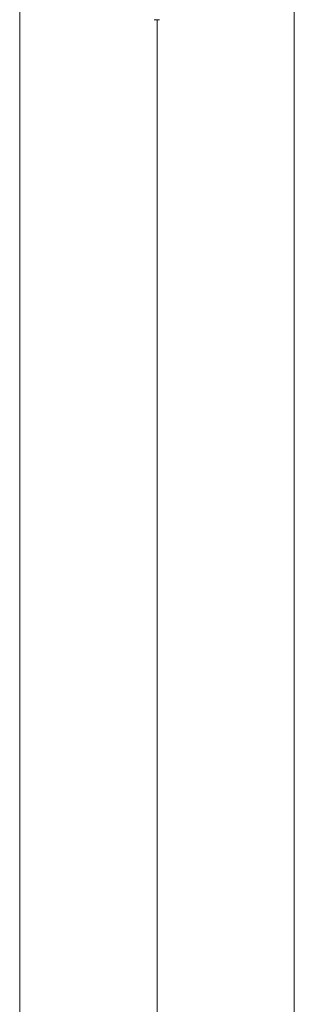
# Model space of a CAD drawing. Header units: millimetres. Extents: x -121 to 34184, y -147 to 33428.
# Tile 21 of 107: x 9268 to 9378, y 22186 to 22582. Entities that reach past the tile are written whole.
import ezdxf

# ---------------------------------------------------------------- set-up
doc = ezdxf.new("R2010")
doc.units = ezdxf.units.MM
doc.linetypes.add('ADSK_Осевая', pattern=[700, 500, -100, 0, -100])
doc.layers.add('P-PIPE-____-CNTR', color=3, linetype='ADSK_Осевая', lineweight=20)
doc.layers.add('P-PIPE-____-OTLN', color=3, linetype='Continuous', lineweight=20)

# ---------------------------------------------------------------- blocks, each defined once
blk = doc.blocks.new('ADSK_ППР_Тройник канализационный_Составной - Тройник канализационный-1734323-_3D_ копия 1')
at = {"layer": 'P-PIPE-____-OTLN', "color": 10}
blk.add_line((7300.77, 22581.7), (7298.64, 22581.7), dxfattribs=at)

msp = doc.modelspace()

# ---------------------------------------------------------------- linework, layer by layer
at = {"layer": 'P-PIPE-____-CNTR', "color": 9}
msp.add_line((9322.81, 22581.78), (9322.8, 20345.81), dxfattribs=at)
msp.add_line((9322.81, 22581.78), (9322.8, 20345.81), dxfattribs=at)
at = {"layer": 'P-PIPE-____-OTLN', "color": 22}
for p, q in [((9267.81, 22606.9), (9267.8, 20345.81)), ((9377.8, 20345.81), (9377.81, 22606.9))]:
    msp.add_line(p, q, dxfattribs=at)

# ---------------------------------------------------------------- block references
msp.add_blockref('ADSK_ППР_Тройник канализационный_Составной - Тройник канализационный-1734323-_3D_ копия 1', (2023.02, 0), dxfattribs=at)

doc.saveas('drawing.dxf')
